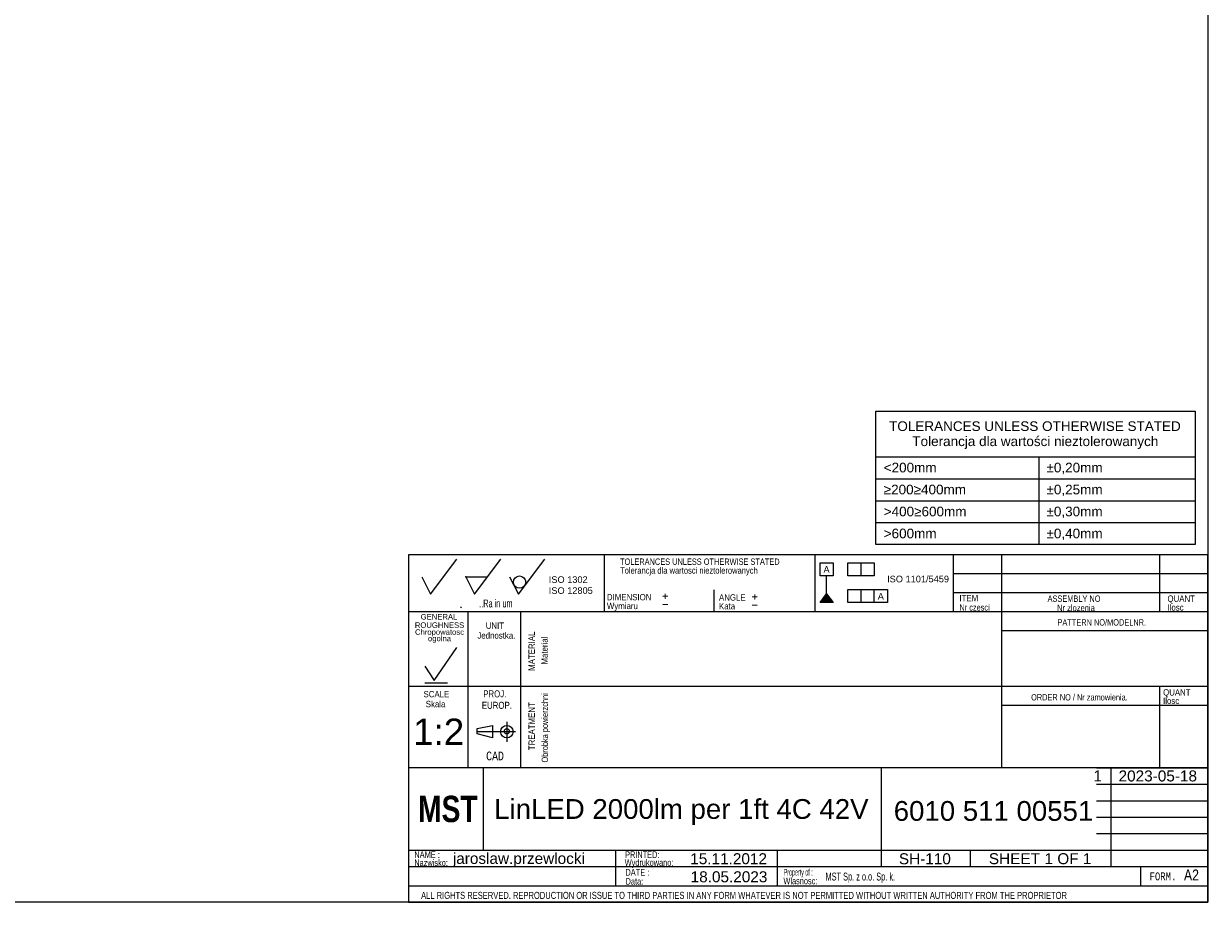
# Model space of a CAD drawing. Header units: millimetres. Extents: x 10 to 580, y 10 to 410.
# Tile 14 of 20: x 310 to 580, y 10 to 210. Entities that reach past the tile are written whole.
import ezdxf
from ezdxf.entities.mleader import LeaderData, LeaderLine
from ezdxf.enums import TextEntityAlignment as Align
from ezdxf.lldxf.tags import DXFTag
from ezdxf.math import Vec2, Vec3

# ---------------------------------------------------------------- set-up
doc = ezdxf.new("R2010")
doc.units = ezdxf.units.MM
for name, color, linetype in [('10', 7, 'Continuous'), ('Default', 7, 'Continuous'), ('frame', 7, 'Continuous')]:
    doc.layers.add(name, color=color, linetype=linetype)
doc.styles.add('SEACAD_Arial', font='arial.ttf')
doc.styles.add('SEACAD_Lucida_Console', font='lucon.TTF', dxfattribs={"width": 0.8})
tags = doc.linetypes.add('CENTER2', pattern=[28.575, 19.05, -3.175, 3.175, -3.175]).pattern_tags.tags
tags[10:11] = [DXFTag(74, 4), DXFTag(75, 0), DXFTag(340, '0'), DXFTag(46, 0.0), DXFTag(50, 0.0), DXFTag(44, 0.0), DXFTag(45, 0.0)]
tags[8:9] = [DXFTag(74, 4), DXFTag(75, 0), DXFTag(340, '0'), DXFTag(46, 0.0), DXFTag(50, 0.0), DXFTag(44, 0.0), DXFTag(45, 0.0)]
tags[6:7] = [DXFTag(74, 4), DXFTag(75, 0), DXFTag(340, '0'), DXFTag(46, 0.0), DXFTag(50, 0.0), DXFTag(44, 0.0), DXFTag(45, 0.0)]
tags[4:5] = [DXFTag(74, 4), DXFTag(75, 0), DXFTag(340, '0'), DXFTag(46, 0.0), DXFTag(50, 0.0), DXFTag(44, 0.0), DXFTag(45, 0.0)]

# ---------------------------------------------------------------- blocks, each defined once
blk = doc.blocks.new('SEANNOT_GROUP16')
at = {"layer": 'Default', "color": 7, "linetype": 'Continuous', "style": 'SEACAD_Arial'}
blk.add_text('LinLED 2000lm per 1ft 4C 42V', height=4.5, dxfattribs=at).set_placement((417.49, 33.49), align=Align.TOP_LEFT)
blk = doc.blocks.new('SEANNOT_GROUP17')
at = {"layer": 'Default', "color": 7, "linetype": 'Continuous', "style": 'SEACAD_Arial'}
blk.add_text('6010 511 00551', height=4.5, dxfattribs=at).set_placement((508.48, 33.05), align=Align.TOP_LEFT)
blk = doc.blocks.new('SEANNOT_GROUP18')
at = {"layer": 'Default', "color": 7, "linetype": 'Continuous', "style": 'SEACAD_Arial'}
blk.add_text('jaroslaw.przewlocki', height=2.5, dxfattribs=at).set_placement((408.07, 21.24), align=Align.TOP_LEFT)
blk = doc.blocks.new('SEANNOT_GROUP19')
at = {"layer": 'Default', "color": 7, "linetype": 'Continuous', "style": 'SEACAD_Arial'}
blk.add_text('SH-110', height=2.5, dxfattribs=at).set_placement((509.66, 21.16), align=Align.TOP_LEFT)
blk = doc.blocks.new('SEANNOT_GROUP20')
at = {"layer": 'Default', "color": 7, "linetype": 'Continuous', "style": 'SEACAD_Arial'}
blk.add_text('18.05.2023', height=2.5, dxfattribs=at).set_placement((462.23, 17.06), align=Align.TOP_LEFT)
blk = doc.blocks.new('SEANNOT_GROUP21')
at = {"layer": 'Default', "color": 7, "linetype": 'Continuous', "style": 'SEACAD_Arial'}
blk.add_text('1:2', height=6, dxfattribs=at).set_placement((399.01, 51.82), align=Align.TOP_LEFT)
blk = doc.blocks.new('SEANNOT_GROUP22')
at = {"layer": 'Default', "color": 7, "linetype": 'Continuous', "style": 'SEACAD_Arial'}
blk.add_text('1', height=2.5, dxfattribs=at).set_placement((553.95, 40.02), align=Align.TOP_LEFT)
blk = doc.blocks.new('SEANNOT_GROUP23')
at = {"layer": 'Default', "color": 7, "linetype": 'Continuous', "style": 'SEACAD_Arial'}
blk.add_text('15.11.2012', height=2.5, dxfattribs=at).set_placement((462.14, 21.17), align=Align.TOP_LEFT)
blk = doc.blocks.new('SEANNOT_GROUP24')
at = {"layer": 'Default', "color": 7, "linetype": 'Continuous', "style": 'SEACAD_Arial'}
for s, p in [('SHEET ', (530.15, 21.18)), ('1', (542.82, 21.18)), (' OF ', (544.77, 21.18)), ('1', (551.57, 21.18))]:
    blk.add_text(s, height=2.5, dxfattribs=at).set_placement(p, align=Align.TOP_LEFT)
blk = doc.blocks.new('SEANNOT_GROUP25')
at = {"layer": 'Default', "color": 7, "linetype": 'Continuous', "style": 'SEACAD_Arial'}
blk.add_text('2023-05-18', height=2.5, dxfattribs=at).set_placement((559.69, 40.01), align=Align.TOP_LEFT)
blk = doc.blocks.new('_Dot')
at = {"color": 0, "linetype": 'ByBlock', "lineweight": -2}
blk.add_line((-0.5, 0), (-1, 0), dxfattribs=at)
at = {"color": 0, "linetype": 'ByBlock', "const_width": 0.5}
blk.add_lwpolyline([(-0.25, 0, 1), (0.25, 0, 1)], format="xyb", close=True, dxfattribs=at)
blk = doc.blocks.new('SE4')
at = {"layer": 'frame', "color": 7, "linetype": 'Continuous'}
for p, q in [((504.44, 111.42), (577.14, 111.42)), ((541.51, 111.42), (541.51, 106.42)), ((504.44, 106.42), (577.14, 106.42)), ((541.51, 106.42), (541.51, 101.42)), ((504.44, 101.42), (577.14, 101.42)), ((541.51, 101.42), (541.51, 96.42)), ((504.44, 96.42), (577.14, 96.42)), ((541.51, 96.42), (541.51, 91.42))]:
    blk.add_line(p, q, dxfattribs=at)
blk.add_lwpolyline([(504.44, 91.42), (504.44, 121.83), (577.14, 121.83), (577.14, 91.42), (504.44, 91.42)], dxfattribs=at)
at = {"layer": 'frame', "color": 7, "linetype": 'Continuous', "style": 'SEACAD_Arial'}
for s, p in [('TOLERANCES UNLESS OTHERWISE STATED', (507.43, 119.49)), ('Tolerancja dla wartości nieztolerowanych', (512.72, 116.05)), ('<200mm', (506.2, 110.06)), ('±0,20mm', (543.27, 110.06)), ('±0,25mm', (543.27, 105.06)), ('≥200≥400mm', (506.2, 105.06)), ('>400≥600mm', (506.2, 100.06)), ('±0,30mm', (543.27, 100.06)), ('>600mm', (506.2, 95.06)), ('±0,40mm', (543.27, 95.06))]:
    blk.add_text(s, height=2.2, dxfattribs=at).set_placement(p, align=Align.TOP_LEFT)

msp = doc.modelspace()

# ---------------------------------------------------------------- hatches: boundary and pattern name
at = {"layer": 'Default', "linetype": 'Continuous'}
msp.add_hatch(color=7, dxfattribs=at).paths.add_polyline_path([(493.1905, 80.1932), (491.6905, 78.2083), (494.6905, 78.2083)])

# ---------------------------------------------------------------- linework, layer by layer
at = {"layer": '10', "color": 7, "linetype": 'Continuous'}
for p, q in [((442.5, 89.125), (442.5, 76.125)), ((490.5, 89.125), (490.5, 76.125)), ((522, 89.125), (522, 76.125)), ((533, 89.125), (533, 40.625)), ((569, 89.125), (569, 76.125)), ((403, 80.125), (409, 88.125)), ((413, 80.125), (419, 88.125)), ((423, 80.125), (429, 88.125)), ((401, 84.125), (403, 80.125)), ((411, 84.125), (416, 84.125)), ((411, 84.125), (413, 80.125)), ((421, 84.125), (423, 80.125)), ((580, 84.7916), (522, 84.7916)), ((467.5, 81.125), (467.5, 76.125)), ((580, 80.4583), (522, 80.4583)), ((580, 76.125), (398, 76.125)), ((409.8746, 77.0517), (410.0508, 77.2578)), ((411.5, 76.125), (411.5, 40.625)), ((411.5, 76.125), (411.5, 42.125)), ((423.5, 76.125), (423.5, 40.625)), ((580, 71.7916), (533, 71.7916)), ((403.8028, 60.4896), (409.0012, 67.9946)), ((401.6606, 63.7717), (403.8028, 60.4896)), ((401.6606, 59.9504), (406.8591, 59.9504)), ((580, 59.125), (398, 59.125)), ((569, 59.125), (569, 40.625)), ((580, 54.7916), (533, 54.7916)), ((413.6459, 49.54), (417.1318, 50.232)), ((413.6459, 48.3473), (413.6459, 49.54)), ((417.1318, 50.232), (417.1318, 47.4639)), ((420.375, 51.1007), (420.375, 46.4921)), ((420.375, 51.1007), (420.375, 46.4921)), ((417.1318, 47.4639), (413.6459, 48.3473)), ((505.625, 40.625), (398, 40.625)), ((505.5, 40.625), (398, 40.625)), ((415.0589, 21.875), (415.0589, 40.625)), ((554.625, 40.625), (580.125, 40.625)), ((558, 18.125), (558, 40.625)), ((554.625, 36.875), (580.125, 36.875)), ((554.625, 33.125), (580.125, 33.125)), ((554.625, 29.375), (580.125, 29.375)), ((554.625, 25.625), (580.125, 25.625)), ((398, 21.875), (580.125, 21.875)), ((445.0805, 21.82), (445.0805, 13.6949)), ((481.9344, 21.8144), (481.9344, 13.6893)), ((525.875, 21.875), (525.875, 18.125)), ((398, 18.125), (554.625, 18.125)), ((564.6871, 18.125), (564.6871, 13.75)), ((398, 13.75), (580, 13.75))]:
    msp.add_line(p, q, dxfattribs=at)
at = {"layer": '10', "color": 7, "linetype": 'CENTER2'}
msp.add_line((413.6459, 48.8479), (422.3618, 48.8479), dxfattribs=at)
at = {"layer": '10', "color": 7, "linetype": 'Continuous'}
for points in [[(10, 10), (10, 410), (580, 410), (580, 10), (10, 10)], [(580, 10), (580, 89.125), (398, 89.125), (398, 10), (580, 10)], [(505.625, 40.625), (505.625, 18.125), (580, 18.125), (580, 40.625), (505.625, 40.625)]]:
    msp.add_lwpolyline(points, dxfattribs=at)
for centre, radius in [((423.2724, 82.88), 1.4016), ((420.375, 48.848), 1.4146), ((420.375, 48.9069), 0.6075)]:
    msp.add_circle(centre, radius, dxfattribs=at)
msp.add_point((411, 84.125), dxfattribs=at)
at = {"layer": 'Default', "color": 7, "linetype": 'Continuous'}
for p, q in [((491.6905, 84.299), (491.6905, 87.299)), ((491.6905, 87.299), (494.6905, 87.299)), ((494.6905, 87.299), (494.6905, 84.299)), ((498.0263, 84.299), (498.0263, 87.299)), ((498.0263, 87.299), (504.0263, 87.299)), ((501.0263, 87.299), (501.0263, 84.299)), ((504.0263, 87.299), (504.0263, 84.299)), ((494.6905, 84.299), (491.6905, 84.299)), ((493.1905, 80.1932), (493.1905, 84.299)), ((504.0263, 84.299), (498.0263, 84.299)), ((498.0263, 78.2083), (498.0263, 81.2083)), ((498.0263, 81.2083), (507.0263, 81.2083)), ((501.0263, 81.2083), (501.0263, 78.2083)), ((504.0263, 78.2083), (504.0263, 81.2083)), ((507.0263, 81.2083), (507.0263, 78.2083)), ((491.6905, 78.2083), (493.1905, 80.1932)), ((493.1905, 80.1932), (494.6905, 78.2083)), ((494.6905, 78.2083), (491.6905, 78.2083)), ((507.0263, 78.2083), (498.0263, 78.2083))]:
    msp.add_line(p, q, dxfattribs=at)

# ---------------------------------------------------------------- block references
at = {"layer": 'Default'}
for name in ['SEANNOT_GROUP21', 'SEANNOT_GROUP22', 'SEANNOT_GROUP25', 'SEANNOT_GROUP16', 'SEANNOT_GROUP17', 'SEANNOT_GROUP18', 'SEANNOT_GROUP23', 'SEANNOT_GROUP19', 'SEANNOT_GROUP24', 'SEANNOT_GROUP20']:
    msp.add_blockref(name, (0, 0), dxfattribs=at)
at = {"layer": 'frame'}
msp.add_blockref('SE4', (0, 0), dxfattribs=at)

# ---------------------------------------------------------------- texts
at = {"layer": '10', "attachment_point": 1}
for s, insert, char_height, width, style in [('{\\farial rounded mt|b0||i0||c0|p34;\\C7;\\H1.45000002;\\W0.77704;Tolerancja dla wartosci nieztolerowanych}', (446.1566, 86.2623), 1.45, 36.029358, 'SEACAD_Arial'), ('{\\farial rounded mt|b0||i0||c0|p34;\\C7;\\H1.45000002;\\W0.83002;TOLERANCES UNLESS OTHERWISE STATED}', (446.1566, 88.2623), 1.45, 38.614141, 'SEACAD_Arial'), ('{\\farial rounded mt|b0||i0||c0|p34;\\C7;\\H1.8;\\W0.608;..Ra in um}', (414.064, 78.925), 1.8, 8.921749, 'SEACAD_Arial'), ('{\\farial rounded mt|b0||i0||c0|p34;\\C7;\\H1.45000002;\\W0.883;Wymiaru}', (443.1566, 78.1906), 1.45, 8.67569, 'SEACAD_Arial'), ('{\\farial rounded mt|b0||i0||c0|p34;\\C7;\\H1.45000002;\\W0.883;DIMENSION}', (443.1566, 80.1906), 1.45, 10.15001, 'SEACAD_Arial'), ('{\\farial rounded mt|b0||i0||c0|p34;\\C7;\\H1.45000002;\\W0.883;ANGLE}', (468.6845, 80.1265), 1.45, 6.052184, 'SEACAD_Arial'), ('{\\farial rounded mt|b0||i0||c0|p34;\\C7;\\H1.45000002;\\W0.883;ITEM}', (523.4397, 79.9679), 1.45, 4.255445, 'SEACAD_Arial'), ('{\\farial rounded mt|b0||i0||c0|p34;\\C7;\\H1.45000002;\\W0.83002;ASSEMBLY NO}', (543.5188, 79.841), 1.45, 12.829358, 'SEACAD_Arial'), ('{\\farial rounded mt|b0||i0||c0|p34;\\C7;\\H1.45000002;\\W0.883;QUANT}', (570.8302, 79.841), 1.45, 6.241314, 'SEACAD_Arial'), ('{\\farial rounded mt|b0||i0||c0|p34;\\C7;\\H1.45000002;\\W0.883;Kata}', (468.6845, 78.1265), 1.45, 5.07501, 'SEACAD_Arial'), ('{\\farial rounded mt|b0||i0||c0|p34;\\C7;\\H1.45000002;\\W0.72406;Nr czesci }', (523.4397, 77.841), 1.45, 7.78588, 'SEACAD_Arial'), ('{\\farial rounded mt|b0||i0||c0|p34;\\C7;\\H1.45000002;\\W0.77704;Nr zlozenia}', (545.6824, 77.7419), 1.45, 9.504276, 'SEACAD_Arial'), ('{\\farial rounded mt|b0||i0||c0|p34;\\C7;\\H1.45000002;\\W0.883;Ilosc}', (570.8302, 77.841), 1.45, 6.934793, 'SEACAD_Arial'), ('{\\farial rounded mt|b0||i0||c0|p34;\\C7;\\H1.45000002;\\W0.883;UNIT}', (415.5665, 73.6978), 1.45, 4.16088, 'SEACAD_Arial'), ('{\\farial rounded mt|b0||i0||c0|p34;\\C7;\\H1.45000002;\\W0.83002;PATTERN NO/MODELNR.}', (545.7719, 74.4467), 1.45, 21.434793, 'SEACAD_Arial'), ('{\\farial rounded mt|b0||i0||c0|p34;\\C7;\\H1.45000002;\\W0.883;Jednostka.}', (413.663, 71.459), 1.45, 8.726285, 'SEACAD_Arial'), ('{\\farial rounded mt|b0||i0||c0|p34;\\C7;\\H1.45000002;\\W0.883;SCALE}', (401.4003, 58.1128), 1.45, 5.863054, 'SEACAD_Arial'), ('{\\farial rounded mt|b0||i0||c0|p34;\\C7;\\H1.60000002;\\W0.8;PROJ.}', (414.9877, 58.2485), 1.6, 5.113054, 'SEACAD_Arial'), ('{\\farial rounded mt|b0||i0||c0|p34;\\C7;\\H1.45000002;\\W0.72406;ORDER NO / Nr zamowienia.}', (539.7719, 57.3923), 1.45, 25.030887, 'SEACAD_Arial'), ('{\\farial rounded mt|b0||i0||c0|p34;\\C7;\\H1.45000002;\\W0.883;QUANT}', (569.8302, 58.5077), 1.45, 6.241314, 'SEACAD_Arial'), ('{\\farial rounded mt|b0||i0||c0|p34;\\C7;\\H1.45000002;\\W0.883;Ilosc}', (569.8302, 56.5873), 1.45, 6.934793, 'SEACAD_Arial'), ('{\\farial rounded mt|b0||i0||c0|p34;\\C7;\\H1.45000002;\\W0.883;Skala}', (401.9013, 55.859), 1.45, 5.777229, 'SEACAD_Arial'), ('{\\farial rounded mt|b0||i0||c0|p34;\\C7;\\H1.60000002;\\W0.8;EUROP.}', (414.67, 55.6424), 1.6, 6.643488, 'SEACAD_Arial'), ('{\\fLucida Console|b0||i0||c0|p34;\\C7;\\H1.99999998;\\W0.8;CAD}', (415.6496, 44.3178), 2, 4.533343, 'SEACAD_Lucida_Console'), ('{\\farial rounded mt|b0||i0||c0|p34;\\C7;\\H1.5;\\W0.704;NAME :}', (399.3011, 21.5987), 1.5, 5.576097, 'SEACAD_Arial'), ('{\\farial rounded mt|b0||i0||c0|p34;\\C7;\\H1.5;\\W0.8;PRINTED:}', (447.3052, 21.5987), 1.5, 8.9879, 'SEACAD_Arial'), ('{\\farial rounded mt|b0||i0||c0|p34;\\C7;\\H1.5;\\W0.8;Nazwisko:}', (399.3012, 19.7516), 1.5, 7.678383, 'SEACAD_Arial'), ('{\\farial rounded mt|b0||i0||c0|p34;\\C7;\\H1.5;\\W0.8;Wydrukowano:}', (447.217, 19.7886), 1.5, 11.438653, 'SEACAD_Arial'), ('{\\farial rounded mt|b0||i0||c0|p34;\\C7;\\H1.5;\\W0.704;DATE :}', (447.3711, 17.571), 1.5, 5.217401, 'SEACAD_Arial'), ('{\\farial rounded mt|b0||i0||c0|p34;\\C7;\\H1.5;\\W0.46208;Property of :}', (483.4433, 17.5986), 1.5, 8.869575, 'SEACAD_Arial'), ('{\\farial rounded mt|b0||i0||c0|p34;\\C7;\\H1.8;\\W0.667;MST Sp. z o.o. Sp. k.}', (492.9478, 16.7607), 1.8, 58.304358, 'SEACAD_Arial'), ('{\\fLucida Console|b0||i0||c0|p34;\\C7;\\H1.8;\\W0.8;FORM.}', (566.75, 16.8), 1.8, 6.80001, 'SEACAD_Lucida_Console'), ('{\\farial rounded mt|b0||i0||c0|p34;\\C7;\\H2.50000002;\\W0.8;A2}', (574.5776, 17.4699), 2.5, 3.315227, 'SEACAD_Arial'), ('{\\farial rounded mt|b0||i0||c0|p34;\\C7;\\H1.5;\\W0.8;Data:}', (447.4139, 15.5208), 1.5, 6.195662, 'SEACAD_Arial'), ('{\\farial rounded mt|b0||i0||c0|p34;\\C7;\\H1.5;\\W0.8;Wlasnosc:}', (483.3601, 15.6143), 1.5, 10.891314, 'SEACAD_Arial'), ('{\\farial rounded mt|b0||i0||c0|p34;\\C7;\\H1.60000002;\\W0.704;ALL RIGHTS RESERVED. REPRODUCTION OR ISSUE TO THIRD PARTIES IN ANY FORM WHATEVER IS NOT PERMITTED WITHOUT WRITTEN AUTHORITY FROM THE PROPRIETOR}', (400.8475, 12.3779), 1.6, 148.000012, 'SEACAD_Arial')]:
    msp.add_mtext(s, dxfattribs=dict(at, insert=insert, char_height=char_height, width=width, style=style))
at = {"layer": '10', "char_height": 1.25, "attachment_point": 1}
for s, insert, width in [('{\\fArial|b0||i0||c0|p34;\\C7;\\H1.2499998;\\W1.;GENERAL}', (400.7521, 75.6183), 8.3424), ('{\\fArial|b0||i0||c0|p34;\\C7;\\H1.2499998;\\W1.;ROUGHNESS}', (399.4174, 73.7244), 11.222834)]:
    msp.add_mtext(s, dxfattribs=dict(at, insert=insert, width=width))
at = {"layer": '10', "insert": (405.0365, 70.5964), "char_height": 1.25, "width": 11.65265, "attachment_point": 5, "line_spacing_factor": 0.7}
msp.add_mtext('{\\fArial|b0||i0||c0|p34;\\C7;\\H1.24999998;\\W1.;Chropowatosc\\P}{\\fArial|b0||i0||c0|p34;\\C7;\\H1.24999998;\\W1.;ogolna}', dxfattribs=at)
at = {"layer": '10', "char_height": 1.45, "attachment_point": 1, "rotation": 89.999994, "style": 'SEACAD_Arial'}
for s, insert, width in [('{\\farial rounded mt|b0||i0||c0|p34;\\C7;\\H1.45000002;\\W0.883;MATERIAL}', (425.3015, 62.6834), 8.920662), ('{\\farial rounded mt|b0||i0||c0|p34;\\C7;\\H1.45000002;\\W0.883;Material}', (428.2214, 64.1258), 7.153155), ('{\\farial rounded mt|b0||i0||c0|p34;\\C7;\\H1.45000002;\\W0.883;TREATMENT}', (425.3015, 44.6213), 10.87501), ('{\\farial rounded mt|b0||i0||c0|p34;\\C7;\\H1.45000002;\\W0.72406;Obrobka powierzchni}', (428.3015, 41.8174), 17.047554)]:
    msp.add_mtext(s, dxfattribs=dict(at, insert=insert, width=width))
at = {"layer": 'Default'}
for s, insert, char_height, width, attachment_point in [('{\\fArial CE|b0||i0||c0|p34;\\C7;\\H1.5;\\W1.;A}', (493.1844, 86.5227), 1.5, 1.402184, 2), ('{\\fArial|b0||i0||c0|p34;\\C7;\\H1.5;\\W1.;ISO 1302 \\P}{\\fArial|b0||i0||c0|p34;\\C7;\\H1.5;\\W1.;ISO 12805}', (429.924, 84.2058), 1.5, 10.486332, 1), ('{\\fArial|b0||i0||c0|p34;\\C7;\\H1.5;\\W1.;ISO 1101/5459}', (514.026, 84.341), 1.5, 14.641007, 2), ('{\\fSolid Edge ISO|b0||i0||c0|p34;\\C7;\\H2.5;\\W1.;+\\P}', (455.6264, 81.1865), 2.5, 1.882447, 1), ('{\\fSolid Edge ISO|b0||i0||c0|p34;\\C7;\\H2.5;\\W1.;+\\P}', (476.0196, 81.0296), 2.5, 1.882447, 1), ('{\\fArial CE|b0||i0||c0|p34;\\C7;\\H1.5;\\W1.;A}', (505.5408, 80.397), 1.5, 1.402184, 2), ('{\\fSolid Edge ISO|b0||i0||c0|p34;\\C7;\\H2.5;\\W1.;-\\P}', (455.6264, 79.3041), 2.5, 1.882447, 1), ('{\\fSolid Edge ISO|b0||i0||c0|p34;\\C7;\\H2.5;\\W1.;-\\P}', (476.0196, 79.1472), 2.5, 1.882447, 1)]:
    msp.add_mtext(s, dxfattribs=dict(at, insert=insert, char_height=char_height, width=width, attachment_point=attachment_point))

# ---------------------------------------------------------------- leaders
at = {"layer": 'Default', "color": 7, "linetype": 'Continuous'}
ml = msp.add_multileader_mtext('Standard', dxfattribs=at)
ml.set_content('{\\pxsm0.9;\\fImpact|b0||i0||c0|p34;\\W1.;MST\\P}', color=256)
ml.set_leader_properties()
ml.set_arrow_properties(name='DOT')
ml.build(insert=Vec2(0, 0))
ml.multileader.update_dxf_attribs({"leader_type": 0, "dogleg_length": 0, "arrow_head_size": 6})
ctx = ml.context
ctx.base_point, ctx.char_height, ctx.arrow_head_size = Vec3(398.1441, 31.187), 6, 6
ctx.mtext.insert = Vec3(400.1441, 34.25)

doc.saveas('drawing.dxf')
